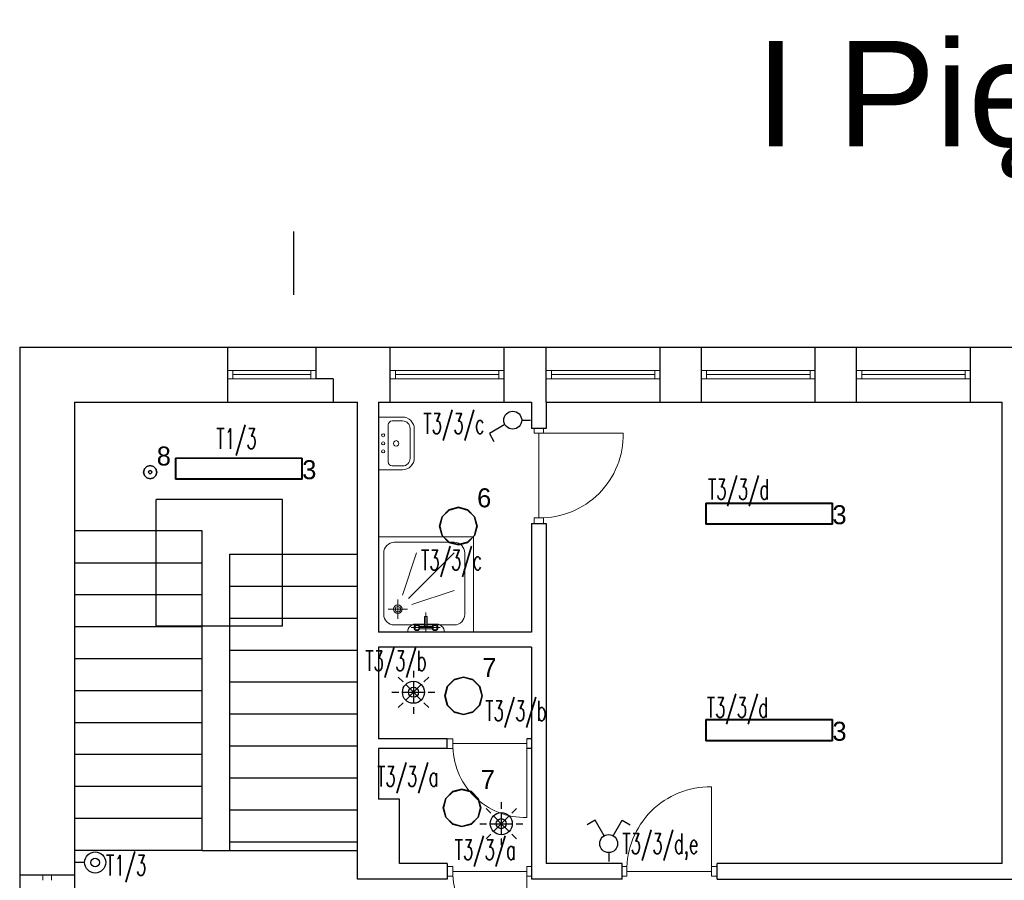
# Model space of a CAD drawing. Header units: millimetres. Extents: x 2260 to 32334, y -33324 to 11762.
# Tile 56 of 79: x 11454 to 12387, y 6965 to 7780. Entities that reach past the tile are written whole.
import ezdxf
from ezdxf.enums import TextEntityAlignment as Align

# ---------------------------------------------------------------- set-up
doc = ezdxf.new("R2010")
doc.units = ezdxf.units.MM
for name, color, linetype, lineweight in [('B_Wyposażenie', 10, 'Continuous', 9), ('stolarka', 3, 'Continuous', 9), ('ściany nośne', 1, 'Continuous', 25)]:
    doc.layers.add(name, color=color, linetype=linetype, lineweight=lineweight)
for name, color, linetype in [('DLX_BLD0_LUM', 142, 'Continuous'), ('DLX_BLD0_LUMKEY_IDX', 142, 'Continuous'), ('DLX_BLD1_LUM', 142, 'Continuous'), ('DLX_BLD1_LUMKEY_IDX', 142, 'Continuous'), ('EL_OS_Adres_Opraw', 7, 'Continuous'), ('EL_OSPRZĘT OŚW.', 142, 'Continuous')]:
    doc.layers.add(name, color=color, linetype=linetype)
doc.styles.add('ADESK1', font='romans', dxfattribs={"oblique": 15})
doc.styles.get("Standard").update_dxf_attribs({"font": 'arial.ttf'})
doc.styles.add('TableTextStyle', font='txt')

# ---------------------------------------------------------------- blocks, each defined once
blk = doc.blocks.new('A$C03E74D84')
at = {"ltscale": 0.5}
blk.add_circle((0.2, 0.2, -66), 0.2, dxfattribs=at)
blk = doc.blocks.new('zw$16AD')
at = {"layer": 'EL_OSPRZĘT OŚW.'}
blk.add_line((200, 100), (300, 100), dxfattribs=at)
blk.add_ellipse((100, 100), major_axis=(70.7, 70.7), ratio=1, start_param=0.785398, end_param=7.068583, dxfattribs=at)
at = {"layer": 'EL_OSPRZĘT OŚW.', "xscale": 200, "yscale": 200, "rotation": 90}
blk.add_blockref('A$C03E74D84', (140, 60, 66), dxfattribs=at)
blk = doc.blocks.new('PIR czujka 360')
at = {"layer": 'DLX_BLD0_LUM', "lineweight": -3}
for p, q in [((321553.3, -700568.2), (321553.3, -700632.1)), ((321454.3, -700673.1), (321409, -700627.9)), ((321553.3, -700667.6), (321553.3, -700876.7)), ((321652.2, -700673.1), (321697.5, -700627.9)), ((321349.3, -700772.1), (321413.3, -700772.1)), ((321448.7, -700772.1), (321657.8, -700772.1)), ((321553.3, -700772.1), (321479.3, -700698.2)), ((321553.3, -700772.1), (321479.3, -700846.1)), ((321553.3, -700772.1), (321627.2, -700698.2)), ((321553.3, -700772.1), (321627.2, -700846.1)), ((321693.2, -700772.1), (321757.2, -700772.1)), ((321454.3, -700871.1), (321409, -700916.3)), ((321553.3, -700912.1), (321553.3, -700976.1)), ((321652.2, -700871.1), (321697.5, -700916.3))]:
    blk.add_line(p, q, dxfattribs=at)
for radius in [104.6, 47.7]:
    blk.add_circle((321553.3, -700772.1), radius, dxfattribs=at)

msp = doc.modelspace()

# ---------------------------------------------------------------- linework, layer by layer
at = {"layer": 'B_Wyposażenie', "color": 0}
for p, q in [((11794.026, 7353.724), (11794.026, 7403.679)), ((11816.765, 7403.679), (11794.026, 7403.679)), ((11807.049, 7400.034), (11816.81, 7400.034)), ((11803.299, 7396.283), (11803.299, 7361.119)), ((11824.01, 7376.201), (11824.01, 7392.833)), ((11828.014, 7376.201), (11828.014, 7392.429)), ((11824.01, 7385.314), (11824.01, 7386.731)), ((11828.014, 7385.314), (11828.014, 7387.541)), ((11824.01, 7376.201), (11824.01, 7364.57)), ((11828.014, 7376.201), (11828.014, 7364.974)), ((11824.01, 7367.088), (11824.01, 7365.672)), ((11828.014, 7367.088), (11828.014, 7364.861)), ((11816.765, 7353.724), (11794.026, 7353.724)), ((11807.049, 7357.369), (11816.81, 7357.369)), ((11794.026, 7290.125), (11884.026, 7290.125)), ((11884.026, 7290.125), (11884.026, 7199.842)), ((11809.026, 7285.125), (11865.818, 7285.125)), ((11799.026, 7216.77), (11799.026, 7274.842)), ((11830.116, 7275.125), (11816.843, 7235.102)), ((11865.818, 7275.125), (11822.379, 7231.686)), ((11875.818, 7274.842), (11875.818, 7216.769)), ((11865.818, 7239.423), (11825.795, 7226.15)), ((11812.4, 7230.819), (11812.4, 7212.596)), ((11821.512, 7221.708), (11803.289, 7221.708)), ((11837.775, 7205.424), (11837.775, 7214.806)), ((11840.275, 7214.806), (11837.775, 7214.806)), ((11839.025, 7199.842), (11839.025, 7218.557)), ((11840.275, 7205.465), (11840.275, 7214.806)), ((11865.818, 7206.77), (11809.026, 7206.77)), ((11852.595, 7204.208), (11825.034, 7204.208)), ((11837.775, 7207.547), (11830.471, 7207.547)), ((11845.16, 7205.458), (11832.931, 7205.458)), ((11847.688, 7207.547), (11840.275, 7207.547)), ((11845.16, 7202.958), (11832.931, 7202.958))]:
    msp.add_line(p, q, dxfattribs=at)
for centre, radius in [((11798.509, 7386.387), 1.463), ((11798.509, 7371.145), 1.463), ((11812.4, 7221.708), 4.112), ((11812.4, 7221.708), 2.57), ((11830.471, 7204.208), 2.76), ((11830.471, 7204.208), 1.989), ((11847.621, 7204.208), 2.76), ((11847.621, 7204.208), 1.989)]:
    msp.add_circle(centre, radius, dxfattribs=at)
for centre, radius, start, end in [((11807.05, 7396.283), 3.751, 90.011278, 179.988722), ((11816.765, 7392.43), 11.249, 359.997207, 90.002793), ((11816.809, 7392.833), 7.201, 0.003602, 89.996398), ((11810.907, 7378.766), 2.565, 359.996323, 180.003677), ((11798.509, 7378.766), 1.463, 0, 180), ((11798.509, 7378.766), 1.463, 180, 0), ((11810.907, 7378.766), 2.565, 179.996323, 0.003677), ((11816.765, 7364.973), 11.249, 269.997207, 0.002793), ((11816.809, 7364.57), 7.201, 270.003602, 359.996398), ((11807.05, 7361.12), 3.751, 180.011278, 269.988722), ((11809.271, 7274.883), 10.245, 91.370816, 180.229218), ((11865.573, 7274.883), 10.245, 359.770782, 88.629184), ((11809.026, 7216.77), 10, 180, 270), ((11865.818, 7216.77), 10, 270, 0), ((11829.227, 7200.151), 7.5, 80.458137, 182.36044), ((11848.931, 7200.151), 7.5, 357.63956, 99.541863)]:
    msp.add_arc(centre, radius, start, end, dxfattribs=at)
at = {"layer": 'DLX_BLD0_LUM'}
for points in [[(11601.801, 7364.844, 0), (11721.801, 7364.844, 0)], [(11721.801, 7364.844, 0), (11601.801, 7364.844, 0)], [(11601.801, 7364.844, 0), (11601.801, 7364.844, 0)], [(11601.801, 7344.844, 0), (11601.801, 7364.844, 0)], [(11601.801, 7364.844, 0), (11601.801, 7364.844, 0)], [(11601.801, 7364.844, 0), (11601.801, 7344.844, 0)], [(11721.801, 7364.844, 0), (11601.801, 7364.844, 0)], [(11601.801, 7364.844, 0), (11601.801, 7344.844, 0)], [(11601.801, 7364.844, 0), (11721.801, 7364.844, 0)], [(11601.801, 7344.844, 0), (11601.801, 7364.844, 0)], [(11721.551, 7364.594, 0), (11602.051, 7364.594, 0)], [(11602.051, 7364.594, 0), (11602.051, 7345.094, 0)], [(11602.051, 7345.094, 0), (11602.051, 7364.594, 0)], [(11602.051, 7364.594, 0), (11721.551, 7364.594, 0)], [(11721.551, 7345.094, 0), (11721.551, 7364.594, 0)], [(11721.551, 7364.594, 0), (11721.551, 7345.094, 0)], [(11721.801, 7364.844, 0), (11721.801, 7364.844, 0)], [(11721.801, 7364.844, 0), (11721.801, 7344.844, 0)], [(11721.801, 7344.844, 0), (11721.801, 7364.844, 0)], [(11721.801, 7364.844, 0), (11721.801, 7364.844, 0)], [(11721.801, 7344.844, 0), (11721.801, 7364.844, 0)], [(11721.801, 7364.844, 0), (11721.801, 7344.844, 0)], [(11721.801, 7344.844, 0), (11601.801, 7344.844, 0)], [(11601.801, 7344.844, 0), (11601.801, 7344.844, 0)], [(11601.801, 7344.844, 0), (11721.801, 7344.844, 0)], [(11601.801, 7344.844, 0), (11601.801, 7344.844, 0)], [(11601.801, 7344.844, 0), (11721.801, 7344.844, 0)], [(11721.801, 7344.844, 0), (11601.801, 7344.844, 0)], [(11602.051, 7345.094, 0), (11721.551, 7345.094, 0)], [(11721.551, 7345.094, 0), (11602.051, 7345.094, 0)], [(11721.801, 7344.844, 0), (11721.801, 7344.844, 0)], [(11721.801, 7344.844, 0), (11721.801, 7344.844, 0)], [(11854.32, 7309.293, 0), (11860.835, 7315.809, 0)], [(11860.835, 7315.809, 0), (11854.32, 7309.293, 0)], [(11860.835, 7315.809, 0), (11854.32, 7309.293, 0)], [(11854.32, 7309.293, 0), (11860.835, 7315.809, 0)], [(11860.835, 7315.809, 0), (11869.735, 7318.193, 0)], [(11869.735, 7318.193, 0), (11860.835, 7315.809, 0)], [(11869.735, 7318.193, 0), (11860.835, 7315.809, 0)], [(11860.835, 7315.809, 0), (11869.735, 7318.193, 0)], [(11860.835, 7315.809, 0), (11860.835, 7315.809, 0)], [(11860.835, 7315.809, 0), (11860.835, 7315.809, 0)], [(11869.735, 7317.943, 0), (11860.96, 7315.592, 0)], [(11860.96, 7315.592, 0), (11869.735, 7317.943, 0)], [(11869.735, 7318.193, 0), (11869.735, 7318.193, 0)], [(11869.735, 7318.193, 0), (11878.635, 7315.809, 0)], [(11878.635, 7315.809, 0), (11869.735, 7318.193, 0)], [(11869.735, 7318.193, 0), (11869.735, 7318.193, 0)], [(11878.635, 7315.809, 0), (11869.735, 7318.193, 0)], [(11869.735, 7318.193, 0), (11878.635, 7315.809, 0)], [(11878.51, 7315.592, 0), (11869.735, 7317.943, 0)], [(11869.735, 7317.943, 0), (11878.51, 7315.592, 0)], [(11878.635, 7315.809, 0), (11878.635, 7315.809, 0)], [(11878.635, 7315.809, 0), (11885.15, 7309.293, 0)], [(11885.15, 7309.293, 0), (11878.635, 7315.809, 0)], [(11878.635, 7315.809, 0), (11878.635, 7315.809, 0)], [(11885.15, 7309.293, 0), (11878.635, 7315.809, 0)], [(11878.635, 7315.809, 0), (11885.15, 7309.293, 0)], [(11851.935, 7300.393, 0), (11854.32, 7309.293, 0)], [(11854.32, 7309.293, 0), (11851.935, 7300.393, 0)], [(11854.32, 7309.293, 0), (11851.935, 7300.393, 0)], [(11851.935, 7300.393, 0), (11854.32, 7309.293, 0)], [(11854.536, 7309.168, 0), (11852.185, 7300.393, 0)], [(11852.185, 7300.393, 0), (11854.536, 7309.168, 0)], [(11854.32, 7309.293, 0), (11854.32, 7309.293, 0)], [(11854.32, 7309.293, 0), (11854.32, 7309.293, 0)], [(11860.96, 7315.592, 0), (11854.536, 7309.168, 0)], [(11854.536, 7309.168, 0), (11860.96, 7315.592, 0)], [(11884.933, 7309.168, 0), (11878.51, 7315.592, 0)], [(11878.51, 7315.592, 0), (11884.933, 7309.168, 0)], [(11887.285, 7300.393, 0), (11884.933, 7309.168, 0)], [(11884.933, 7309.168, 0), (11887.285, 7300.393, 0)], [(11885.15, 7309.293, 0), (11885.15, 7309.293, 0)], [(11885.15, 7309.293, 0), (11887.535, 7300.393, 0)], [(11887.535, 7300.393, 0), (11885.15, 7309.293, 0)], [(11885.15, 7309.293, 0), (11885.15, 7309.293, 0)], [(11887.535, 7300.393, 0), (11885.15, 7309.293, 0)], [(11885.15, 7309.293, 0), (11887.535, 7300.393, 0)], [(11854.32, 7291.493, 0), (11851.935, 7300.393, 0)], [(11851.935, 7300.393, 0), (11854.32, 7291.493, 0)], [(11851.935, 7300.393, 0), (11854.32, 7291.493, 0)], [(11854.32, 7291.493, 0), (11851.935, 7300.393, 0)], [(11852.185, 7300.393, 0), (11854.536, 7291.618, 0)], [(11854.536, 7291.618, 0), (11852.185, 7300.393, 0)], [(11884.933, 7291.618, 0), (11887.285, 7300.393, 0)], [(11887.285, 7300.393, 0), (11884.933, 7291.618, 0)], [(11887.535, 7300.393, 0), (11885.15, 7291.493, 0)], [(11885.15, 7291.493, 0), (11887.535, 7300.393, 0)], [(11885.15, 7291.493, 0), (11887.535, 7300.393, 0)], [(11887.535, 7300.393, 0), (11885.15, 7291.493, 0)], [(11887.535, 7300.393, 0), (11887.535, 7300.393, 0)], [(11887.535, 7300.393, 0), (11887.535, 7300.393, 0)], [(11860.835, 7284.978, 0), (11854.32, 7291.493, 0)], [(11854.32, 7291.493, 0), (11854.32, 7291.493, 0)], [(11854.32, 7291.493, 0), (11860.835, 7284.978, 0)], [(11854.32, 7291.493, 0), (11854.32, 7291.493, 0)], [(11854.32, 7291.493, 0), (11860.835, 7284.978, 0)], [(11860.835, 7284.978, 0), (11854.32, 7291.493, 0)], [(11854.536, 7291.618, 0), (11860.96, 7285.195, 0)], [(11860.96, 7285.195, 0), (11854.536, 7291.618, 0)], [(11878.51, 7285.195, 0), (11884.933, 7291.618, 0)], [(11884.933, 7291.618, 0), (11878.51, 7285.195, 0)], [(11885.15, 7291.493, 0), (11878.635, 7284.978, 0)], [(11878.635, 7284.978, 0), (11885.15, 7291.493, 0)], [(11878.635, 7284.978, 0), (11885.15, 7291.493, 0)], [(11885.15, 7291.493, 0), (11878.635, 7284.978, 0)], [(11885.15, 7291.493, 0), (11885.15, 7291.493, 0)], [(11885.15, 7291.493, 0), (11885.15, 7291.493, 0)], [(11869.735, 7282.593, 0), (11860.835, 7284.978, 0)], [(11860.835, 7284.978, 0), (11860.835, 7284.978, 0)], [(11860.835, 7284.978, 0), (11869.735, 7282.593, 0)], [(11860.835, 7284.978, 0), (11860.835, 7284.978, 0)], [(11860.835, 7284.978, 0), (11869.735, 7282.593, 0)], [(11869.735, 7282.593, 0), (11860.835, 7284.978, 0)], [(11860.96, 7285.195, 0), (11869.735, 7282.843, 0)], [(11869.735, 7282.843, 0), (11860.96, 7285.195, 0)], [(11869.735, 7282.843, 0), (11878.51, 7285.195, 0)], [(11878.51, 7285.195, 0), (11869.735, 7282.843, 0)], [(11878.635, 7284.978, 0), (11869.735, 7282.593, 0)], [(11869.735, 7282.593, 0), (11878.635, 7284.978, 0)], [(11869.735, 7282.593, 0), (11878.635, 7284.978, 0)], [(11878.635, 7284.978, 0), (11869.735, 7282.593, 0)], [(11869.735, 7282.593, 0), (11869.735, 7282.593, 0)], [(11869.735, 7282.593, 0), (11869.735, 7282.593, 0)], [(11878.635, 7284.978, 0), (11878.635, 7284.978, 0)], [(11878.635, 7284.978, 0), (11878.635, 7284.978, 0)], [(11865.741, 7155.065, 0), (11874.641, 7157.45, 0)], [(11874.641, 7157.45, 0), (11865.741, 7155.065, 0)], [(11874.641, 7157.45, 0), (11865.741, 7155.065, 0)], [(11865.741, 7155.065, 0), (11874.641, 7157.45, 0)], [(11874.641, 7157.2, 0), (11865.866, 7154.849, 0)], [(11865.866, 7154.849, 0), (11874.641, 7157.2, 0)], [(11874.641, 7157.45, 0), (11874.641, 7157.45, 0)], [(11874.641, 7157.45, 0), (11883.541, 7155.065, 0)], [(11883.541, 7155.065, 0), (11874.641, 7157.45, 0)], [(11874.641, 7157.45, 0), (11874.641, 7157.45, 0)], [(11883.541, 7155.065, 0), (11874.641, 7157.45, 0)], [(11874.641, 7157.45, 0), (11883.541, 7155.065, 0)], [(11883.416, 7154.849, 0), (11874.641, 7157.2, 0)], [(11874.641, 7157.2, 0), (11883.416, 7154.849, 0)], [(11856.841, 7139.65, 0), (11859.226, 7148.55, 0)], [(11859.226, 7148.55, 0), (11856.841, 7139.65, 0)], [(11859.226, 7148.55, 0), (11856.841, 7139.65, 0)], [(11856.841, 7139.65, 0), (11859.226, 7148.55, 0)], [(11859.442, 7148.425, 0), (11857.091, 7139.65, 0)], [(11857.091, 7139.65, 0), (11859.442, 7148.425, 0)], [(11859.226, 7148.55, 0), (11865.741, 7155.065, 0)], [(11865.741, 7155.065, 0), (11859.226, 7148.55, 0)], [(11865.741, 7155.065, 0), (11859.226, 7148.55, 0)], [(11859.226, 7148.55, 0), (11865.741, 7155.065, 0)], [(11859.226, 7148.55, 0), (11859.226, 7148.55, 0)], [(11859.226, 7148.55, 0), (11859.226, 7148.55, 0)], [(11865.866, 7154.849, 0), (11859.442, 7148.425, 0)], [(11859.442, 7148.425, 0), (11865.866, 7154.849, 0)], [(11865.741, 7155.065, 0), (11865.741, 7155.065, 0)], [(11865.741, 7155.065, 0), (11865.741, 7155.065, 0)], [(11889.839, 7148.425, 0), (11883.416, 7154.849, 0)], [(11883.416, 7154.849, 0), (11889.839, 7148.425, 0)], [(11883.541, 7155.065, 0), (11883.541, 7155.065, 0)], [(11883.541, 7155.065, 0), (11890.056, 7148.55, 0)], [(11890.056, 7148.55, 0), (11883.541, 7155.065, 0)], [(11883.541, 7155.065, 0), (11883.541, 7155.065, 0)], [(11890.056, 7148.55, 0), (11883.541, 7155.065, 0)], [(11883.541, 7155.065, 0), (11890.056, 7148.55, 0)], [(11892.191, 7139.65, 0), (11889.839, 7148.425, 0)], [(11889.839, 7148.425, 0), (11892.191, 7139.65, 0)], [(11890.056, 7148.55, 0), (11890.056, 7148.55, 0)], [(11890.056, 7148.55, 0), (11892.441, 7139.65, 0)], [(11892.441, 7139.65, 0), (11890.056, 7148.55, 0)], [(11890.056, 7148.55, 0), (11890.056, 7148.55, 0)], [(11892.441, 7139.65, 0), (11890.056, 7148.55, 0)], [(11890.056, 7148.55, 0), (11892.441, 7139.65, 0)], [(11859.226, 7130.75, 0), (11856.841, 7139.65, 0)], [(11856.841, 7139.65, 0), (11856.841, 7139.65, 0)], [(11856.841, 7139.65, 0), (11859.226, 7130.75, 0)], [(11856.841, 7139.65, 0), (11856.841, 7139.65, 0)], [(11856.841, 7139.65, 0), (11859.226, 7130.75, 0)], [(11859.226, 7130.75, 0), (11856.841, 7139.65, 0)], [(11857.091, 7139.65, 0), (11859.442, 7130.875, 0)], [(11859.442, 7130.875, 0), (11857.091, 7139.65, 0)], [(11889.839, 7130.875, 0), (11892.191, 7139.65, 0)], [(11892.191, 7139.65, 0), (11889.839, 7130.875, 0)], [(11892.441, 7139.65, 0), (11890.056, 7130.75, 0)], [(11890.056, 7130.75, 0), (11892.441, 7139.65, 0)], [(11890.056, 7130.75, 0), (11892.441, 7139.65, 0)], [(11892.441, 7139.65, 0), (11890.056, 7130.75, 0)], [(11892.441, 7139.65, 0), (11892.441, 7139.65, 0)], [(11892.441, 7139.65, 0), (11892.441, 7139.65, 0)], [(11865.741, 7124.235, 0), (11859.226, 7130.75, 0)], [(11859.226, 7130.75, 0), (11859.226, 7130.75, 0)], [(11859.226, 7130.75, 0), (11865.741, 7124.235, 0)], [(11859.226, 7130.75, 0), (11859.226, 7130.75, 0)], [(11859.226, 7130.75, 0), (11865.741, 7124.235, 0)], [(11865.741, 7124.235, 0), (11859.226, 7130.75, 0)], [(11859.442, 7130.875, 0), (11865.866, 7124.451, 0)], [(11865.866, 7124.451, 0), (11859.442, 7130.875, 0)], [(11883.416, 7124.451, 0), (11889.839, 7130.875, 0)], [(11889.839, 7130.875, 0), (11883.416, 7124.451, 0)], [(11890.056, 7130.75, 0), (11883.541, 7124.235, 0)], [(11883.541, 7124.235, 0), (11890.056, 7130.75, 0)], [(11883.541, 7124.235, 0), (11890.056, 7130.75, 0)], [(11890.056, 7130.75, 0), (11883.541, 7124.235, 0)], [(11890.056, 7130.75, 0), (11890.056, 7130.75, 0)], [(11890.056, 7130.75, 0), (11890.056, 7130.75, 0)], [(11874.641, 7121.85, 0), (11865.741, 7124.235, 0)], [(11865.741, 7124.235, 0), (11865.741, 7124.235, 0)], [(11865.741, 7124.235, 0), (11874.641, 7121.85, 0)], [(11865.741, 7124.235, 0), (11865.741, 7124.235, 0)], [(11865.741, 7124.235, 0), (11874.641, 7121.85, 0)], [(11874.641, 7121.85, 0), (11865.741, 7124.235, 0)], [(11865.866, 7124.451, 0), (11874.641, 7122.1, 0)], [(11874.641, 7122.1, 0), (11865.866, 7124.451, 0)], [(11874.641, 7122.1, 0), (11883.416, 7124.451, 0)], [(11883.416, 7124.451, 0), (11874.641, 7122.1, 0)], [(11883.541, 7124.235, 0), (11874.641, 7121.85, 0)], [(11874.641, 7121.85, 0), (11883.541, 7124.235, 0)], [(11874.641, 7121.85, 0), (11883.541, 7124.235, 0)], [(11883.541, 7124.235, 0), (11874.641, 7121.85, 0)], [(11874.641, 7121.85, 0), (11874.641, 7121.85, 0)], [(11874.641, 7121.85, 0), (11874.641, 7121.85, 0)], [(11883.541, 7124.235, 0), (11883.541, 7124.235, 0)], [(11883.541, 7124.235, 0), (11883.541, 7124.235, 0)], [(11857.751, 7042.41, 0), (11864.267, 7048.926, 0)], [(11864.267, 7048.926, 0), (11857.751, 7042.41, 0)], [(11864.267, 7048.926, 0), (11857.751, 7042.41, 0)], [(11857.751, 7042.41, 0), (11864.267, 7048.926, 0)], [(11864.392, 7048.709, 0), (11857.968, 7042.285, 0)], [(11857.968, 7042.285, 0), (11864.392, 7048.709, 0)], [(11864.267, 7048.926, 0), (11873.167, 7051.31, 0)], [(11873.167, 7051.31, 0), (11864.267, 7048.926, 0)], [(11873.167, 7051.31, 0), (11864.267, 7048.926, 0)], [(11864.267, 7048.926, 0), (11873.167, 7051.31, 0)], [(11864.267, 7048.926, 0), (11864.267, 7048.926, 0)], [(11864.267, 7048.926, 0), (11864.267, 7048.926, 0)], [(11873.167, 7051.06, 0), (11864.392, 7048.709, 0)], [(11864.392, 7048.709, 0), (11873.167, 7051.06, 0)], [(11873.167, 7051.31, 0), (11873.167, 7051.31, 0)], [(11873.167, 7051.31, 0), (11882.067, 7048.926, 0)], [(11882.067, 7048.926, 0), (11873.167, 7051.31, 0)], [(11873.167, 7051.31, 0), (11873.167, 7051.31, 0)], [(11882.067, 7048.926, 0), (11873.167, 7051.31, 0)], [(11873.167, 7051.31, 0), (11882.067, 7048.926, 0)], [(11881.942, 7048.709, 0), (11873.167, 7051.06, 0)], [(11873.167, 7051.06, 0), (11881.942, 7048.709, 0)], [(11888.365, 7042.285, 0), (11881.942, 7048.709, 0)], [(11881.942, 7048.709, 0), (11888.365, 7042.285, 0)], [(11882.067, 7048.926, 0), (11882.067, 7048.926, 0)], [(11882.067, 7048.926, 0), (11888.582, 7042.41, 0)], [(11888.582, 7042.41, 0), (11882.067, 7048.926, 0)], [(11882.067, 7048.926, 0), (11882.067, 7048.926, 0)], [(11888.582, 7042.41, 0), (11882.067, 7048.926, 0)], [(11882.067, 7048.926, 0), (11888.582, 7042.41, 0)], [(11855.367, 7033.51, 0), (11857.751, 7042.41, 0)], [(11857.751, 7042.41, 0), (11855.367, 7033.51, 0)], [(11857.751, 7042.41, 0), (11855.367, 7033.51, 0)], [(11855.367, 7033.51, 0), (11857.751, 7042.41, 0)], [(11857.968, 7042.285, 0), (11855.617, 7033.51, 0)], [(11855.617, 7033.51, 0), (11857.968, 7042.285, 0)], [(11857.751, 7042.41, 0), (11857.751, 7042.41, 0)], [(11857.751, 7042.41, 0), (11857.751, 7042.41, 0)], [(11890.717, 7033.51, 0), (11888.365, 7042.285, 0)], [(11888.365, 7042.285, 0), (11890.717, 7033.51, 0)], [(11888.582, 7042.41, 0), (11888.582, 7042.41, 0)], [(11888.582, 7042.41, 0), (11890.967, 7033.51, 0)], [(11890.967, 7033.51, 0), (11888.582, 7042.41, 0)], [(11888.582, 7042.41, 0), (11888.582, 7042.41, 0)], [(11890.967, 7033.51, 0), (11888.582, 7042.41, 0)], [(11888.582, 7042.41, 0), (11890.967, 7033.51, 0)], [(11857.751, 7024.61, 0), (11855.367, 7033.51, 0)], [(11855.367, 7033.51, 0), (11855.367, 7033.51, 0)], [(11855.367, 7033.51, 0), (11857.751, 7024.61, 0)], [(11855.367, 7033.51, 0), (11855.367, 7033.51, 0)], [(11855.367, 7033.51, 0), (11857.751, 7024.61, 0)], [(11857.751, 7024.61, 0), (11855.367, 7033.51, 0)], [(11855.617, 7033.51, 0), (11857.968, 7024.735, 0)], [(11857.968, 7024.735, 0), (11855.617, 7033.51, 0)], [(11888.365, 7024.735, 0), (11890.717, 7033.51, 0)], [(11890.717, 7033.51, 0), (11888.365, 7024.735, 0)], [(11890.967, 7033.51, 0), (11888.582, 7024.61, 0)], [(11888.582, 7024.61, 0), (11890.967, 7033.51, 0)], [(11888.582, 7024.61, 0), (11890.967, 7033.51, 0)], [(11890.967, 7033.51, 0), (11888.582, 7024.61, 0)], [(11890.967, 7033.51, 0), (11890.967, 7033.51, 0)], [(11890.967, 7033.51, 0), (11890.967, 7033.51, 0)], [(11864.267, 7018.095, 0), (11857.751, 7024.61, 0)], [(11857.751, 7024.61, 0), (11857.751, 7024.61, 0)], [(11857.751, 7024.61, 0), (11864.267, 7018.095, 0)], [(11857.751, 7024.61, 0), (11857.751, 7024.61, 0)], [(11857.751, 7024.61, 0), (11864.267, 7018.095, 0)], [(11864.267, 7018.095, 0), (11857.751, 7024.61, 0)], [(11857.968, 7024.735, 0), (11864.392, 7018.312, 0)], [(11864.392, 7018.312, 0), (11857.968, 7024.735, 0)], [(11873.167, 7015.71, 0), (11864.267, 7018.095, 0)], [(11864.267, 7018.095, 0), (11864.267, 7018.095, 0)], [(11864.267, 7018.095, 0), (11873.167, 7015.71, 0)], [(11864.267, 7018.095, 0), (11864.267, 7018.095, 0)], [(11864.267, 7018.095, 0), (11873.167, 7015.71, 0)], [(11873.167, 7015.71, 0), (11864.267, 7018.095, 0)], [(11864.392, 7018.312, 0), (11873.167, 7015.96, 0)], [(11873.167, 7015.96, 0), (11864.392, 7018.312, 0)], [(11873.167, 7015.96, 0), (11881.942, 7018.312, 0)], [(11881.942, 7018.312, 0), (11873.167, 7015.96, 0)], [(11882.067, 7018.095, 0), (11873.167, 7015.71, 0)], [(11873.167, 7015.71, 0), (11882.067, 7018.095, 0)], [(11873.167, 7015.71, 0), (11882.067, 7018.095, 0)], [(11882.067, 7018.095, 0), (11873.167, 7015.71, 0)], [(11881.942, 7018.312, 0), (11888.365, 7024.735, 0)], [(11888.365, 7024.735, 0), (11881.942, 7018.312, 0)], [(11888.582, 7024.61, 0), (11882.067, 7018.095, 0)], [(11882.067, 7018.095, 0), (11888.582, 7024.61, 0)], [(11882.067, 7018.095, 0), (11888.582, 7024.61, 0)], [(11888.582, 7024.61, 0), (11882.067, 7018.095, 0)], [(11882.067, 7018.095, 0), (11882.067, 7018.095, 0)], [(11882.067, 7018.095, 0), (11882.067, 7018.095, 0)], [(11888.582, 7024.61, 0), (11888.582, 7024.61, 0)], [(11888.582, 7024.61, 0), (11888.582, 7024.61, 0)], [(11873.167, 7015.71, 0), (11873.167, 7015.71, 0)], [(11873.167, 7015.71, 0), (11873.167, 7015.71, 0)]]:
    msp.add_polyline3d(points, dxfattribs=at)
at = {"layer": 'DLX_BLD1_LUM'}
for points in [[(11571.409, 7351.531, 0), (11572.247, 7354.656, 0)], [(11572.247, 7354.656, 0), (11571.409, 7351.531, 0)], [(11572.247, 7354.656, 0), (11571.409, 7351.531, 0)], [(11571.409, 7351.531, 0), (11572.247, 7354.656, 0)], [(11572.247, 7354.656, 0), (11574.534, 7356.943, 0)], [(11574.534, 7356.943, 0), (11572.247, 7354.656, 0)], [(11574.534, 7356.943, 0), (11572.247, 7354.656, 0)], [(11572.247, 7354.656, 0), (11574.534, 7356.943, 0)], [(11572.247, 7354.656, 0), (11572.247, 7354.656, 0)], [(11572.247, 7354.656, 0), (11572.247, 7354.656, 0)], [(11574.534, 7356.943, 0), (11577.659, 7357.781, 0)], [(11577.659, 7357.781, 0), (11574.534, 7356.943, 0)], [(11577.659, 7357.781, 0), (11574.534, 7356.943, 0)], [(11574.534, 7356.943, 0), (11577.659, 7357.781, 0)], [(11574.534, 7356.943, 0), (11574.534, 7356.943, 0)], [(11574.534, 7356.943, 0), (11574.534, 7356.943, 0)], [(11577.659, 7353.031, 0), (11576.909, 7352.83, 0)], [(11576.909, 7352.83, 0), (11577.659, 7353.031, 0)], [(11577.659, 7357.781, 0), (11577.659, 7357.781, 0)], [(11577.659, 7357.781, 0), (11580.784, 7356.943, 0)], [(11580.784, 7356.943, 0), (11577.659, 7357.781, 0)], [(11577.659, 7357.781, 0), (11577.659, 7357.781, 0)], [(11580.784, 7356.943, 0), (11577.659, 7357.781, 0)], [(11577.659, 7357.781, 0), (11580.784, 7356.943, 0)], [(11578.409, 7352.83, 0), (11577.659, 7353.031, 0)], [(11577.659, 7353.031, 0), (11578.409, 7352.83, 0)], [(11580.784, 7356.943, 0), (11580.784, 7356.943, 0)], [(11580.784, 7356.943, 0), (11583.072, 7354.656, 0)], [(11583.072, 7354.656, 0), (11580.784, 7356.943, 0)], [(11580.784, 7356.943, 0), (11580.784, 7356.943, 0)], [(11583.072, 7354.656, 0), (11580.784, 7356.943, 0)], [(11580.784, 7356.943, 0), (11583.072, 7354.656, 0)], [(11583.072, 7354.656, 0), (11583.072, 7354.656, 0)], [(11583.072, 7354.656, 0), (11583.909, 7351.531, 0)], [(11583.909, 7351.531, 0), (11583.072, 7354.656, 0)], [(11583.072, 7354.656, 0), (11583.072, 7354.656, 0)], [(11583.909, 7351.531, 0), (11583.072, 7354.656, 0)], [(11583.072, 7354.656, 0), (11583.909, 7351.531, 0)], [(11572.247, 7348.406, 0), (11571.409, 7351.531, 0)], [(11571.409, 7351.531, 0), (11571.409, 7351.531, 0)], [(11571.409, 7351.531, 0), (11572.247, 7348.406, 0)], [(11571.409, 7351.531, 0), (11571.409, 7351.531, 0)], [(11571.409, 7351.531, 0), (11572.247, 7348.406, 0)], [(11572.247, 7348.406, 0), (11571.409, 7351.531, 0)], [(11574.534, 7346.118, 0), (11572.247, 7348.406, 0)], [(11572.247, 7348.406, 0), (11572.247, 7348.406, 0)], [(11572.247, 7348.406, 0), (11574.534, 7346.118, 0)], [(11572.247, 7348.406, 0), (11572.247, 7348.406, 0)], [(11572.247, 7348.406, 0), (11574.534, 7346.118, 0)], [(11574.534, 7346.118, 0), (11572.247, 7348.406, 0)], [(11577.659, 7345.281, 0), (11574.534, 7346.118, 0)], [(11574.534, 7346.118, 0), (11574.534, 7346.118, 0)], [(11574.534, 7346.118, 0), (11577.659, 7345.281, 0)], [(11574.534, 7346.118, 0), (11574.534, 7346.118, 0)], [(11574.534, 7346.118, 0), (11577.659, 7345.281, 0)], [(11577.659, 7345.281, 0), (11574.534, 7346.118, 0)], [(11576.36, 7352.281, 0), (11576.159, 7351.531, 0)], [(11576.159, 7351.531, 0), (11576.36, 7352.281, 0)], [(11576.159, 7351.531, 0), (11576.36, 7350.781, 0)], [(11576.36, 7350.781, 0), (11576.159, 7351.531, 0)], [(11576.909, 7352.83, 0), (11576.36, 7352.281, 0)], [(11576.36, 7352.281, 0), (11576.909, 7352.83, 0)], [(11576.36, 7350.781, 0), (11576.909, 7350.232, 0)], [(11576.909, 7350.232, 0), (11576.36, 7350.781, 0)], [(11576.909, 7350.232, 0), (11577.659, 7350.031, 0)], [(11577.659, 7350.031, 0), (11576.909, 7350.232, 0)], [(11577.659, 7350.031, 0), (11578.409, 7350.232, 0)], [(11578.409, 7350.232, 0), (11577.659, 7350.031, 0)], [(11580.784, 7346.118, 0), (11577.659, 7345.281, 0)], [(11577.659, 7345.281, 0), (11580.784, 7346.118, 0)], [(11577.659, 7345.281, 0), (11580.784, 7346.118, 0)], [(11580.784, 7346.118, 0), (11577.659, 7345.281, 0)], [(11577.659, 7345.281, 0), (11577.659, 7345.281, 0)], [(11577.659, 7345.281, 0), (11577.659, 7345.281, 0)], [(11578.959, 7352.281, 0), (11578.409, 7352.83, 0)], [(11578.409, 7352.83, 0), (11578.959, 7352.281, 0)], [(11578.409, 7350.232, 0), (11578.959, 7350.781, 0)], [(11578.959, 7350.781, 0), (11578.409, 7350.232, 0)], [(11579.159, 7351.531, 0), (11578.959, 7352.281, 0)], [(11578.959, 7352.281, 0), (11579.159, 7351.531, 0)], [(11578.959, 7350.781, 0), (11579.159, 7351.531, 0)], [(11579.159, 7351.531, 0), (11578.959, 7350.781, 0)], [(11583.072, 7348.406, 0), (11580.784, 7346.118, 0)], [(11580.784, 7346.118, 0), (11583.072, 7348.406, 0)], [(11580.784, 7346.118, 0), (11583.072, 7348.406, 0)], [(11583.072, 7348.406, 0), (11580.784, 7346.118, 0)], [(11580.784, 7346.118, 0), (11580.784, 7346.118, 0)], [(11580.784, 7346.118, 0), (11580.784, 7346.118, 0)], [(11583.909, 7351.531, 0), (11583.072, 7348.406, 0)], [(11583.072, 7348.406, 0), (11583.909, 7351.531, 0)], [(11583.072, 7348.406, 0), (11583.909, 7351.531, 0)], [(11583.909, 7351.531, 0), (11583.072, 7348.406, 0)], [(11583.072, 7348.406, 0), (11583.072, 7348.406, 0)], [(11583.072, 7348.406, 0), (11583.072, 7348.406, 0)], [(11583.909, 7351.531, 0), (11583.909, 7351.531, 0)], [(11583.909, 7351.531, 0), (11583.909, 7351.531, 0)], [(12104.259, 7322.187, 0), (12224.259, 7322.187, 0)], [(12224.259, 7322.187, 0), (12104.259, 7322.187, 0)], [(12104.259, 7322.187, 0), (12104.259, 7322.187, 0)], [(12104.259, 7302.187, 0), (12104.259, 7322.187, 0)], [(12104.259, 7322.187, 0), (12104.259, 7322.187, 0)], [(12104.259, 7322.187, 0), (12104.259, 7302.187, 0)], [(12224.259, 7322.187, 0), (12104.259, 7322.187, 0)], [(12104.259, 7322.187, 0), (12104.259, 7302.187, 0)], [(12104.259, 7322.187, 0), (12224.259, 7322.187, 0)], [(12104.259, 7302.187, 0), (12104.259, 7322.187, 0)], [(12224.01, 7321.937, 0), (12104.509, 7321.937, 0)], [(12104.509, 7321.937, 0), (12104.509, 7302.437, 0)], [(12104.509, 7302.437, 0), (12104.509, 7321.937, 0)], [(12104.509, 7321.937, 0), (12224.01, 7321.937, 0)], [(12224.01, 7302.437, 0), (12224.01, 7321.937, 0)], [(12224.01, 7321.937, 0), (12224.01, 7302.437, 0)], [(12224.259, 7322.187, 0), (12224.259, 7322.187, 0)], [(12224.259, 7322.187, 0), (12224.259, 7302.187, 0)], [(12224.259, 7302.187, 0), (12224.259, 7322.187, 0)], [(12224.259, 7322.187, 0), (12224.259, 7322.187, 0)], [(12224.259, 7302.187, 0), (12224.259, 7322.187, 0)], [(12224.259, 7322.187, 0), (12224.259, 7302.187, 0)], [(12224.259, 7302.187, 0), (12104.259, 7302.187, 0)], [(12104.259, 7302.187, 0), (12104.259, 7302.187, 0)], [(12104.259, 7302.187, 0), (12224.259, 7302.187, 0)], [(12104.259, 7302.187, 0), (12104.259, 7302.187, 0)], [(12104.259, 7302.187, 0), (12224.259, 7302.187, 0)], [(12224.259, 7302.187, 0), (12104.259, 7302.187, 0)], [(12104.509, 7302.437, 0), (12224.01, 7302.437, 0)], [(12224.01, 7302.437, 0), (12104.509, 7302.437, 0)], [(12224.259, 7302.187, 0), (12224.259, 7302.187, 0)], [(12224.259, 7302.187, 0), (12224.259, 7302.187, 0)], [(12104.259, 7117.079, 0), (12224.259, 7117.079, 0)], [(12224.259, 7117.079, 0), (12104.259, 7117.079, 0)], [(12104.259, 7117.079, 0), (12104.259, 7117.079, 0)], [(12104.259, 7097.079, 0), (12104.259, 7117.079, 0)], [(12104.259, 7117.079, 0), (12104.259, 7117.079, 0)], [(12104.259, 7117.079, 0), (12104.259, 7097.079, 0)], [(12224.259, 7117.079, 0), (12104.259, 7117.079, 0)], [(12104.259, 7117.079, 0), (12104.259, 7097.079, 0)], [(12104.259, 7117.079, 0), (12224.259, 7117.079, 0)], [(12104.259, 7097.079, 0), (12104.259, 7117.079, 0)], [(12224.01, 7116.829, 0), (12104.509, 7116.829, 0)], [(12104.509, 7116.829, 0), (12104.509, 7097.329, 0)], [(12104.509, 7097.329, 0), (12104.509, 7116.829, 0)], [(12104.509, 7116.829, 0), (12224.01, 7116.829, 0)], [(12224.01, 7097.329, 0), (12224.01, 7116.829, 0)], [(12224.01, 7116.829, 0), (12224.01, 7097.329, 0)], [(12224.259, 7117.079, 0), (12224.259, 7117.079, 0)], [(12224.259, 7117.079, 0), (12224.259, 7097.079, 0)], [(12224.259, 7097.079, 0), (12224.259, 7117.079, 0)], [(12224.259, 7117.079, 0), (12224.259, 7117.079, 0)], [(12224.259, 7097.079, 0), (12224.259, 7117.079, 0)], [(12224.259, 7117.079, 0), (12224.259, 7097.079, 0)], [(12224.259, 7097.079, 0), (12104.259, 7097.079, 0)], [(12104.259, 7097.079, 0), (12104.259, 7097.079, 0)], [(12104.259, 7097.079, 0), (12224.259, 7097.079, 0)], [(12104.259, 7097.079, 0), (12104.259, 7097.079, 0)], [(12104.259, 7097.079, 0), (12224.259, 7097.079, 0)], [(12224.259, 7097.079, 0), (12104.259, 7097.079, 0)], [(12104.509, 7097.329, 0), (12224.01, 7097.329, 0)], [(12224.01, 7097.329, 0), (12104.509, 7097.329, 0)], [(12224.259, 7097.079, 0), (12224.259, 7097.079, 0)], [(12224.259, 7097.079, 0), (12224.259, 7097.079, 0)]]:
    msp.add_polyline3d(points, dxfattribs=at)
at = {"layer": 'EL_OSPRZĘT OŚW.'}
for p, q in [((11929.773, 7400.736), (11938.273, 7400.736)), ((11913.912, 7396.486), (11899.19, 7387.986)), ((11899.19, 7387.986), (11903.51, 7380.502)), ((11999.451, 7021.757), (11991.968, 7017.436)), ((12007.951, 7007.035), (11999.451, 7021.757)), ((12016.451, 7007.035), (12024.951, 7021.757)), ((12024.951, 7021.757), (12032.435, 7017.436)), ((12012.201, 6991.174), (12012.201, 6982.674))]:
    msp.add_line(p, q, dxfattribs=at)
for centre in [(11921.273, 7400.736), (12012.201, 6999.674)]:
    msp.add_circle(centre, 8.5, dxfattribs=at)
at = {"layer": 'stolarka', "color": 0}
for p, q in [((11651.026, 7447.842), (11656.026, 7447.842)), ((11656.026, 7447.842), (11656.026, 7439.842)), ((11656.026, 7447.842), (11730.026, 7447.842)), ((11735.026, 7447.842), (11730.026, 7447.842)), ((11730.026, 7447.842), (11730.026, 7439.842)), ((11805.026, 7447.842), (11810.026, 7447.842)), ((11810.026, 7447.842), (11810.026, 7439.842)), ((11810.026, 7447.842), (11908.026, 7447.842)), ((11913.026, 7447.842), (11908.026, 7447.842)), ((11908.026, 7447.842), (11908.026, 7439.842)), ((11953.026, 7447.842), (11958.026, 7447.842)), ((11958.026, 7447.842), (11958.026, 7439.842)), ((11958.026, 7447.842), (12056.026, 7447.842)), ((12061.026, 7447.842), (12056.026, 7447.842)), ((12056.026, 7447.842), (12056.026, 7439.842)), ((12100.026, 7447.842), (12105.026, 7447.842)), ((12105.026, 7447.842), (12105.026, 7439.842)), ((12105.026, 7447.842), (12203.026, 7447.842)), ((12208.026, 7447.842), (12203.026, 7447.842)), ((12203.026, 7447.842), (12203.026, 7439.842)), ((12247.026, 7447.842), (12252.026, 7447.842)), ((12252.026, 7447.842), (12252.026, 7439.842)), ((12252.026, 7447.842), (12350.026, 7447.842)), ((12355.026, 7447.842), (12350.026, 7447.842)), ((12350.026, 7447.842), (12350.026, 7439.842)), ((11656.026, 7439.842), (11651.026, 7439.842)), ((11656.026, 7443.842), (11730.026, 7443.842)), ((11656.026, 7439.842), (11730.026, 7439.842)), ((11730.026, 7439.842), (11735.026, 7439.842)), ((11810.026, 7439.842), (11805.026, 7439.842)), ((11810.026, 7443.842), (11908.026, 7443.842)), ((11810.026, 7439.842), (11908.026, 7439.842)), ((11908.026, 7439.842), (11913.026, 7439.842)), ((11958.026, 7439.842), (11953.026, 7439.842)), ((11958.026, 7443.842), (12056.026, 7443.842)), ((11958.026, 7439.842), (12056.026, 7439.842)), ((12056.026, 7439.842), (12061.026, 7439.842)), ((12105.026, 7439.842), (12100.026, 7439.842)), ((12105.026, 7443.842), (12203.026, 7443.842)), ((12105.026, 7439.842), (12203.026, 7439.842)), ((12203.026, 7439.842), (12208.026, 7439.842)), ((12252.026, 7439.842), (12247.026, 7439.842)), ((12252.026, 7443.842), (12350.026, 7443.842)), ((12252.026, 7439.842), (12350.026, 7439.842)), ((12350.026, 7439.842), (12355.026, 7439.842)), ((11941.526, 7388.342), (11941.526, 7392.842)), ((11950.526, 7388.342), (11950.526, 7392.842)), ((11950.526, 7388.342), (11941.526, 7388.342)), ((11946.026, 7308.342), (11946.026, 7388.342)), ((11946.026, 7388.342), (12026.026, 7388.342)), ((11941.526, 7308.342), (11941.526, 7302.842)), ((11950.526, 7308.342), (11941.526, 7308.342)), ((11950.526, 7308.342), (11950.526, 7302.842)), ((11864.526, 7098.842), (11859.026, 7098.842)), ((11864.526, 7089.842), (11864.526, 7098.842)), ((11864.526, 7094.342), (11934.526, 7094.342)), ((11934.526, 7098.842), (11939.026, 7098.842)), ((11934.526, 7089.842), (11934.526, 7098.842)), ((11934.526, 7094.342), (11934.526, 7024.342)), ((11864.526, 7089.842), (11859.026, 7089.842)), ((11934.526, 7089.842), (11939.026, 7089.842)), ((12109.526, 6973.342), (12109.526, 7053.342)), ((11864.526, 6977.842), (11859.026, 6977.842)), ((11864.526, 6968.842), (11864.526, 6977.842)), ((11864.526, 6973.342), (11934.526, 6973.342)), ((11934.526, 6977.842), (11939.026, 6977.842)), ((11934.526, 6968.842), (11934.526, 6977.842)), ((11934.526, 6973.342), (11934.526, 6903.342)), ((12029.526, 6977.842), (12025.026, 6977.842)), ((12029.526, 6977.842), (12029.526, 6968.842)), ((12109.526, 6973.342), (12029.526, 6973.342)), ((12109.526, 6977.842), (12109.526, 6968.842)), ((12109.526, 6977.842), (12115.026, 6977.842)), ((11476.026, 6964.89), (11476.026, 6969.89)), ((11484.026, 6969.89), (11484.026, 6964.89)), ((11864.526, 6968.842), (11859.026, 6968.842)), ((11934.526, 6968.842), (11939.026, 6968.842)), ((12029.526, 6968.842), (12025.026, 6968.842)), ((12109.526, 6968.842), (12115.026, 6968.842))]:
    msp.add_line(p, q, dxfattribs=at)
for points in [[(12026.026, 7388.342, -0.4257353), (11946.026, 7308.342)], [(11934.526, 7024.342, -0.4254803), (11864.526, 7094.342)], [(12109.526, 7053.342, 0.4257353), (12029.526, 6973.342)], [(11934.526, 6903.342, -0.4254803), (11864.526, 6973.342)]]:
    msp.add_lwpolyline(points, format="xyb", dxfattribs=at)
at = {"layer": 'ściany nośne', "color": 0}
for p, q in [((11713.526, 7579.497), (11713.526, 7519.497)), ((11454.026, 7469.842), (12351.026, 7469.842)), ((11454.026, 7469.842), (11454.026, 6195.842)), ((11651.026, 7469.842), (11651.026, 7417.842)), ((11735.026, 7439.842), (11735.026, 7469.842)), ((11805.026, 7417.842), (11805.026, 7469.842)), ((11913.026, 7417.842), (11913.026, 7469.842)), ((11953.026, 7417.842), (11953.026, 7469.842)), ((12061.026, 7417.842), (12061.026, 7469.842)), ((12100.026, 7417.842), (12100.026, 7469.842)), ((12208.026, 7417.842), (12208.026, 7469.842)), ((12247.026, 7417.842), (12247.026, 7469.842)), ((12351.026, 7469.842), (12651.026, 7469.842)), ((12355.026, 7417.842), (12355.026, 7469.842)), ((11751.026, 7439.842), (11735.026, 7439.842)), ((11751.026, 7439.842), (11751.026, 7417.842)), ((11506.026, 7417.842), (11774.026, 7417.842)), ((11506.026, 7417.842), (11506.026, 6847.89)), ((11774.026, 6965.842), (11774.026, 7417.842)), ((11774.026, 6965.842), (11774.026, 7417.842)), ((11794.026, 7417.842), (11939.026, 7417.842)), ((11794.026, 7417.842), (11794.026, 7199.842)), ((11796.026, 7417.842), (11939.026, 7417.842)), ((11939.026, 7417.842), (11939.026, 7392.842)), ((11953.026, 7417.842), (12351.026, 7417.842)), ((11953.026, 7417.842), (11953.026, 7392.842)), ((12351.026, 7417.842), (12385.026, 7417.842)), ((12385.026, 6980.842), (12385.026, 7417.842)), ((11953.026, 7392.842), (11939.026, 7392.842)), ((11939.026, 7302.842), (11939.026, 7199.842)), ((11939.026, 7302.842), (11953.026, 7302.842)), ((11953.026, 7302.842), (11953.026, 7185.842)), ((11627.026, 7295.842), (11506.026, 7295.842)), ((11627.026, 7273.842), (11627.026, 7295.842)), ((11627.026, 6993.13), (11627.026, 7273.842)), ((11653.026, 7273.842), (11774.026, 7273.842)), ((11653.026, 6993.13), (11653.026, 7273.842)), ((11506.026, 7265.571), (11627.026, 7265.571)), ((11653.026, 7243.571), (11774.026, 7243.571)), ((11627.026, 7235.3), (11506.026, 7235.3)), ((11653.026, 7213.3), (11774.026, 7213.3)), ((11627.026, 7205.028), (11506.026, 7205.028)), ((11939.026, 7199.842), (11794.026, 7199.842)), ((11939.026, 7185.842), (11794.026, 7185.842)), ((11794.026, 7185.842), (11794.026, 7098.842)), ((11939.026, 7185.842), (11939.026, 7098.842)), ((11953.026, 7185.842), (11953.026, 6980.842)), ((11653.026, 7183.028), (11774.026, 7183.028)), ((11627.026, 7174.757), (11506.026, 7174.757)), ((11653.026, 7152.757), (11774.026, 7152.757)), ((11627.026, 7144.486), (11506.026, 7144.486)), ((11653.026, 7122.486), (11774.026, 7122.486)), ((11627.026, 7114.215), (11506.026, 7114.215)), ((11653.026, 7092.215), (11774.026, 7092.215)), ((11859.026, 7098.842), (11794.026, 7098.842)), ((11859.026, 7089.842), (11859.026, 7098.842)), ((11939.026, 7098.842), (11934.526, 7098.842)), ((11939.026, 7098.842), (11939.026, 7089.842)), ((11627.026, 7083.944), (11506.026, 7083.944)), ((11859.026, 7089.842), (11794.026, 7089.842)), ((11794.026, 7089.842), (11794.026, 7041.842)), ((11939.026, 7089.842), (11934.526, 7089.842)), ((11939.026, 7089.842), (11939.026, 6980.842)), ((11653.026, 7061.944), (11774.026, 7061.944)), ((11627.026, 7053.673), (11506.026, 7053.673)), ((11814.026, 7041.842), (11794.026, 7041.842)), ((11814.026, 6980.842), (11814.026, 7041.842)), ((11653.026, 7031.673), (11774.026, 7031.673)), ((11627.026, 7023.401), (11506.026, 7023.401)), ((11653.026, 7001.401), (11774.026, 7001.401)), ((11627.026, 6993.13), (11506.026, 6993.13)), ((11627.026, 6993.13), (11774.026, 6993.13)), ((11859.026, 6980.842), (11814.026, 6980.842)), ((11859.026, 6980.842), (11859.026, 6965.842)), ((11939.026, 6980.842), (11939.026, 6965.842)), ((12025.026, 6980.842), (11953.026, 6980.842)), ((12025.026, 6965.842), (12025.026, 6980.842)), ((12385.026, 6980.842), (12115.026, 6980.842)), ((12115.026, 6965.842), (12115.026, 6980.842)), ((11506.026, 6969.89), (11454.026, 6969.89)), ((11859.026, 6965.842), (11774.026, 6965.842)), ((12025.026, 6965.842), (11939.026, 6965.842)), ((12115.026, 6965.842), (12400.026, 6965.842))]:
    msp.add_line(p, q, dxfattribs=at)
at = {"layer": 'ściany nośne', "lineweight": 30}
for p, q in [((11703.228, 7325.698), (11583.228, 7325.698)), ((11583.228, 7205.698), (11583.228, 7325.698)), ((11703.228, 7205.698), (11703.228, 7325.698)), ((11703.228, 7205.698), (11583.228, 7205.698))]:
    msp.add_line(p, q, dxfattribs=at)
at = {"layer": 'ściany nośne', "color": 0}
for p in [(11653.026, 7243.571), (11653.026, 7213.3), (11653.026, 7183.028), (11653.026, 7152.757), (11653.026, 7122.486), (11653.026, 7092.215), (11653.026, 7061.944), (11653.026, 7031.673), (11653.026, 7001.401)]:
    msp.add_point(p, dxfattribs=at)

# ---------------------------------------------------------------- block references
at = {"layer": 'DLX_BLD0_LUM', "lineweight": -3, "xscale": 0.1, "yscale": 0.1, "zscale": 0.1}
for p in [(-20328.111, 77220.218), (-20244.899, 77095.741)]:
    msp.add_blockref('PIR czujka 360', p, dxfattribs=at)
at = {"layer": 'EL_OSPRZĘT OŚW.', "xscale": 0.1, "yscale": 0.1, "zscale": 0.1, "rotation": 179.9999999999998}
msp.add_blockref('zw$16AD', (11535.588, 6991.804), dxfattribs=at)

# ---------------------------------------------------------------- texts
at = {"layer": 'DLX_BLD0_LUMKEY_IDX', "style": 'TableTextStyle'}
for s, p in [('3', (11721.801, 7344.844)), ('6', (11887.535, 7318.193)), ('7', (11892.441, 7157.45)), ('7', (11890.967, 7051.31))]:
    msp.add_text(s, height=18, dxfattribs=at).set_placement(p)
at = {"layer": 'DLX_BLD1_LUMKEY_IDX', "style": 'TableTextStyle'}
for s, p in [('8', (11583.909, 7357.781)), ('3', (12224.259, 7302.187)), ('3', (12224.259, 7097.079))]:
    msp.add_text(s, height=18, dxfattribs=at).set_placement(p)
at = {"layer": 'EL_OS_Adres_Opraw', "style": 'ADESK1', "width": 0.6}
for s, p in [('T3/3/c', (11865.504, 7406.916, 1.103)), ('T1/3', (11659.556, 7392.712, -1120.897)), ('T3/3/d', (12135.405, 7344.713, 1.103)), ('T3/3/c', (11863.306, 7277.714, 1.103)), ('T3/3/b', (11810.624, 7182.393, 1.103)), ('T3/3/d', (12134.331, 7138.031, 1.103)), ('T3/3/b', (11924.275, 7134.889, 1.103)), ('T3/3/a', (11821.861, 7072.782, 1.103)), ('T3/3/d,e', (12061.158, 7009.102, 1.103)), ('T3/3/a', (11895.35, 7003.392, 1.103)), ('T1/3', (11554.97, 6988.568, -1120.897))]:
    msp.add_text(s, height=19, rotation=359.999997, dxfattribs=at).set_placement(p, align=Align.TOP_CENTER)
at = {"layer": 'ściany nośne', "color": 0, "insert": (12151.144, 7760.006), "char_height": 100, "width": 2924.36226, "attachment_point": 1}
msp.add_mtext('I Piętro', dxfattribs=at)

doc.saveas('drawing.dxf')
